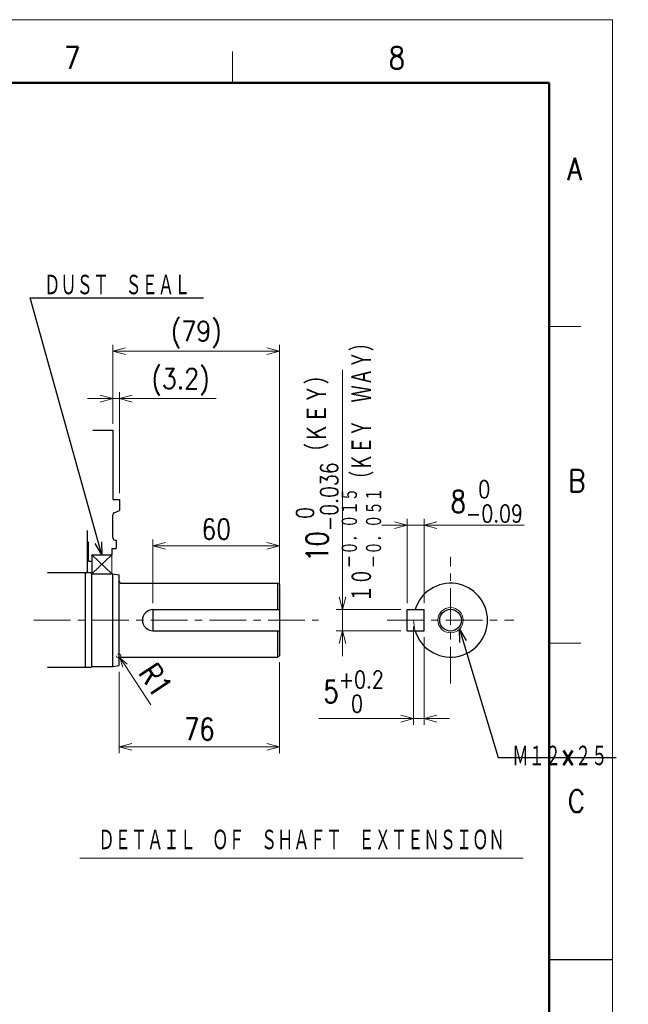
# Model space of a CAD drawing. Header units: millimetres. Extents: x 0 to 1300, y 0 to 891.
# Tile 124 of 124: x 979 to 1267, y 424 to 891. Entities that reach past the tile are written whole.
import ezdxf

# ---------------------------------------------------------------- set-up
doc = ezdxf.new("R2010")
doc.units = ezdxf.units.MM
doc.header["$LTSCALE"] = 0.54643
doc.linetypes.add('CENTER', pattern=[50.8, 31.75, -6.35, 6.35, -6.35])
doc.layers.add('NoLayerName_001', color=7, linetype='Continuous')
doc.styles.get("Standard").update_dxf_attribs({"font": 'txt', "bigfont": 'extfont2'})
doc.dimstyles.get("Standard").update_dxf_attribs({"dimtxt": 2.5, "dimasz": 2.5, "dimexe": 1, "dimexo": 1, "dimtad": 1, "dimdec": 3, "dimzin": 0, "dimdsep": 46, "dimtxsty": 'Standard', "dimcen": 2.5, "dimadec": 3, "dimazin": 0, "dimtfac": 0.75, "dimtdec": 3, "dimtmove": 0, "dimatfit": 3, "dimfxl": 1, "dimarcsym": 0})

# ---------------------------------------------------------------- blocks, each defined once
blk = doc.blocks.new('_OPEN30')
at = {"color": 0, "linetype": 'ByBlock', "lineweight": -2}
for p, q in [((-1, 0.267949), (0, 0)), ((0, 0), (-1, -0.267949)), ((0, 0), (-1, 0))]:
    blk.add_line(p, q, dxfattribs=at)
blk = doc.blocks.new('*D118')
at = {"layer": 'Defpoints', "color": 0}
for p in [(1102.25, 641.62), (1042.25, 611.37), (1102.25, 611.37)]:
    blk.add_point(p, dxfattribs=at)
at = {"layer": 'NoLayerName_001', "color": 0, "linetype": 'Continuous', "lineweight": 13}
for p, q in [((1042.25, 614.37), (1042.25, 644.62)), ((1102.25, 614.37), (1102.25, 644.62)), ((1048.25, 641.62), (1096.25, 641.62))]:
    blk.add_line(p, q, dxfattribs=at)
at = {"layer": 'NoLayerName_001', "color": 0, "lineweight": 13, "xscale": 6, "yscale": 6, "zscale": 6, "rotation": 180}
blk.add_blockref('_OPEN30', (1042.25, 641.62), dxfattribs=at)
at = {"layer": 'NoLayerName_001', "color": 0, "lineweight": 13, "xscale": 6, "yscale": 6, "zscale": 6}
blk.add_blockref('_OPEN30', (1102.25, 641.62), dxfattribs=at)
at = {"layer": 'NoLayerName_001', "color": 0, "lineweight": 13, "insert": (1072.25, 649.52), "char_height": 9.6, "attachment_point": 5}
blk.add_mtext('\\W0.8594;60', dxfattribs=at)
blk = doc.blocks.new('*D121')
at = {"layer": 'Defpoints', "color": 0}
for p in [(1026.45, 711.37), (1023.25, 696.37), (1026.45, 663.52)]:
    blk.add_point(p, dxfattribs=at)
at = {"layer": 'NoLayerName_001', "color": 0, "linetype": 'Continuous', "lineweight": 13}
for p, q in [((1023.25, 699.37), (1023.25, 714.37)), ((1026.45, 666.52), (1026.45, 714.37)), ((1017.25, 711.37), (1011.25, 711.37)), ((1023.25, 711.37), (1026.45, 711.37)), ((1026.45, 711.37), (1072.13, 711.37)), ((1032.45, 711.37), (1038.45, 711.37))]:
    blk.add_line(p, q, dxfattribs=at)
at = {"layer": 'NoLayerName_001', "color": 0, "lineweight": 13, "xscale": 6, "yscale": 6, "zscale": 6}
blk.add_blockref('_OPEN30', (1023.25, 711.37), dxfattribs=at)
at = {"layer": 'NoLayerName_001', "color": 0, "lineweight": 13, "xscale": 6, "yscale": 6, "zscale": 6, "rotation": 180}
blk.add_blockref('_OPEN30', (1026.45, 711.37), dxfattribs=at)
at = {"layer": 'NoLayerName_001', "color": 0, "lineweight": 13, "insert": (1055.29, 719.27), "char_height": 9.6, "attachment_point": 5}
blk.add_mtext('\\W0.8594;(3.2)', dxfattribs=at)
blk = doc.blocks.new('*D122')
at = {"layer": 'Defpoints', "color": 0}
for p in [(1102.25, 733.87), (1023.25, 696.37), (1102.25, 623.29)]:
    blk.add_point(p, dxfattribs=at)
at = {"layer": 'NoLayerName_001', "color": 0, "linetype": 'Continuous', "lineweight": 13}
for p, q in [((1023.25, 699.37), (1023.25, 736.87)), ((1029.25, 733.87), (1096.25, 733.87)), ((1102.25, 626.29), (1102.25, 736.87))]:
    blk.add_line(p, q, dxfattribs=at)
at = {"layer": 'NoLayerName_001', "color": 0, "lineweight": 13, "xscale": 6, "yscale": 6, "zscale": 6, "rotation": 180}
blk.add_blockref('_OPEN30', (1023.25, 733.87), dxfattribs=at)
at = {"layer": 'NoLayerName_001', "color": 0, "lineweight": 13, "xscale": 6, "yscale": 6, "zscale": 6}
blk.add_blockref('_OPEN30', (1102.25, 733.87), dxfattribs=at)
at = {"layer": 'NoLayerName_001', "color": 0, "lineweight": 13, "insert": (1062.75, 741.77), "char_height": 9.6, "attachment_point": 5}
blk.add_mtext('\\W0.8594;(79)', dxfattribs=at)
blk = doc.blocks.new('*D130')
at = {"layer": 'Defpoints', "color": 0}
for p in [(1102.25, 589.45), (1026.25, 584.87), (1102.25, 546.37)]:
    blk.add_point(p, dxfattribs=at)
at = {"layer": 'NoLayerName_001', "color": 0, "linetype": 'Continuous', "lineweight": 13}
for p, q in [((1102.25, 586.45), (1102.25, 543.37)), ((1026.25, 581.87), (1026.25, 543.37)), ((1032.25, 546.37), (1096.25, 546.37))]:
    blk.add_line(p, q, dxfattribs=at)
at = {"layer": 'NoLayerName_001', "color": 0, "lineweight": 13, "xscale": 6, "yscale": 6, "zscale": 6, "rotation": 180}
blk.add_blockref('_OPEN30', (1026.25, 546.37), dxfattribs=at)
at = {"layer": 'NoLayerName_001', "color": 0, "lineweight": 13, "xscale": 6, "yscale": 6, "zscale": 6}
blk.add_blockref('_OPEN30', (1102.25, 546.37), dxfattribs=at)
at = {"layer": 'NoLayerName_001', "color": 0, "lineweight": 13, "insert": (1064.25, 554.73), "char_height": 10.5, "attachment_point": 5}
blk.add_mtext('\\W0.8000;76', dxfattribs=at)
blk = doc.blocks.new('*D135')
at = {"layer": 'Defpoints', "color": 0}
for p in [(1170.75, 651.37), (1162.75, 611.37), (1170.75, 611.37)]:
    blk.add_point(p, dxfattribs=at)
at = {"layer": 'NoLayerName_001', "color": 0, "linetype": 'Continuous', "lineweight": 13}
for p, q in [((1162.75, 614.37), (1162.75, 654.37)), ((1170.75, 614.37), (1170.75, 654.37)), ((1156.75, 651.37), (1150.75, 651.37)), ((1162.75, 651.37), (1170.75, 651.37)), ((1170.75, 651.37), (1218.07, 651.37)), ((1176.75, 651.37), (1182.75, 651.37))]:
    blk.add_line(p, q, dxfattribs=at)
at = {"layer": 'NoLayerName_001', "color": 0, "lineweight": 13, "xscale": 6, "yscale": 6, "zscale": 6}
blk.add_blockref('_OPEN30', (1162.75, 651.37), dxfattribs=at)
at = {"layer": 'NoLayerName_001', "color": 0, "lineweight": 13, "xscale": 6, "yscale": 6, "zscale": 6, "rotation": 180}
blk.add_blockref('_OPEN30', (1170.75, 651.37), dxfattribs=at)
at = {"layer": 'NoLayerName_001', "color": 0, "lineweight": 13, "insert": (1200.41, 662.66), "char_height": 10.5, "attachment_point": 5}
blk.add_mtext('\\A1;\\W0.8000;8{\\H8.202600;\\S 0^ -0.09;}', dxfattribs=at)
blk = doc.blocks.new('*D137')
at = {"layer": 'Defpoints', "color": 0}
for p in [(1165.75, 606.37), (1170.75, 601.37), (1170.75, 559.7)]:
    blk.add_point(p, dxfattribs=at)
at = {"layer": 'NoLayerName_001', "color": 0, "linetype": 'Continuous', "lineweight": 13}
for p, q in [((1165.75, 603.37), (1165.75, 556.7)), ((1170.75, 598.37), (1170.75, 556.7)), ((1165.75, 559.7), (1120.9, 559.7)), ((1159.75, 559.7), (1153.75, 559.7)), ((1165.75, 559.7), (1170.75, 559.7)), ((1176.75, 559.7), (1182.75, 559.7))]:
    blk.add_line(p, q, dxfattribs=at)
at = {"layer": 'NoLayerName_001', "color": 0, "lineweight": 13, "xscale": 6, "yscale": 6, "zscale": 6}
blk.add_blockref('_OPEN30', (1165.75, 559.7), dxfattribs=at)
at = {"layer": 'NoLayerName_001', "color": 0, "lineweight": 13, "xscale": 6, "yscale": 6, "zscale": 6, "rotation": 180}
blk.add_blockref('_OPEN30', (1170.75, 559.7), dxfattribs=at)
at = {"layer": 'NoLayerName_001', "color": 0, "lineweight": 13, "insert": (1137.33, 572.49), "char_height": 10.5, "attachment_point": 5}
blk.add_mtext('\\A1;\\W0.8000;5{\\H8.202600;\\S+0.2^  0;}', dxfattribs=at)
blk = doc.blocks.new('*D138')
at = {"layer": 'Defpoints', "color": 0}
for p in [(1132, 611.37), (1162.75, 611.37), (1162.75, 601.37)]:
    blk.add_point(p, dxfattribs=at)
at = {"layer": 'NoLayerName_001', "color": 0, "linetype": 'Continuous', "lineweight": 13}
for p, q in [((1132, 611.37), (1132, 724.97)), ((1132, 617.37), (1132, 623.37)), ((1159.75, 611.37), (1129, 611.37)), ((1132, 601.37), (1132, 611.37)), ((1159.75, 601.37), (1129, 601.37)), ((1132, 595.37), (1132, 589.37))]:
    blk.add_line(p, q, dxfattribs=at)
at = {"layer": 'NoLayerName_001', "color": 0, "lineweight": 13, "xscale": 6, "yscale": 6, "zscale": 6}
for p, rotation in [((1132, 611.37), 270), ((1132, 601.37), 90)]:
    blk.add_blockref('_OPEN30', p, dxfattribs=dict(at, rotation=rotation))
at = {"layer": 'NoLayerName_001', "color": 0, "lineweight": 13, "insert": (1120.02, 680.76), "char_height": 10.5, "attachment_point": 5, "rotation": 90}
blk.add_mtext('\\A1;\\W0.8000;10{\\H8.202600;\\S 0^ -0.036;}（ＫＥＹ）    ', dxfattribs=at)
blk = doc.blocks.new('*D141')
at = {"layer": 'Defpoints', "color": 0}
for p in [(1025.99, 589.41), (1026.54, 588.58)]:
    blk.add_point(p, dxfattribs=at)
at = {"layer": 'NoLayerName_001', "color": 0, "linetype": 'Continuous', "lineweight": 13}
for p, q in [((1025.99, 589.41), (1026.54, 588.58)), ((1029.02, 584.82), (1041.3, 566.21))]:
    blk.add_line(p, q, dxfattribs=at)
blk.add_arc((1025.99, 589.41), 1, 180, 123.4181, dxfattribs=at)
at = {"layer": 'NoLayerName_001', "color": 0, "lineweight": 13, "xscale": 4.5, "yscale": 4.5, "zscale": 4.5, "rotation": 123.4189213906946}
blk.add_blockref('_OPEN30', (1026.54, 588.58), dxfattribs=at)
at = {"layer": 'NoLayerName_001', "color": 0, "lineweight": 13, "insert": (1043.52, 578.03), "char_height": 10.5, "attachment_point": 5, "rotation": 303.4189}
blk.add_mtext('\\W0.8000;R1', dxfattribs=at)
blk = doc.blocks.new('_NONE')

msp = doc.modelspace()

# ---------------------------------------------------------------- linework, layer by layer
at = {"layer": 'NoLayerName_001', "color": 7, "linetype": 'Continuous', "lineweight": 13}
for p in [(0, 891), (1260, 0)]:
    msp.add_line(p, (1260, 891), dxfattribs=at)
at = {"layer": 'NoLayerName_001', "color": 2, "linetype": 'Continuous', "lineweight": 13}
for p, q in [((1080, 861), (1080, 876)), ((1230, 745.5), (1245, 745.5)), ((1022.7521, 637.3696), (1013.2521, 628.3696)), ((1013.2521, 637.3696), (1022.7521, 628.3696)), ((1022.7521, 637.3696), (1022.7521, 628.3696)), ((1245, 595.5), (1230, 595.5)), ((1007.6381, 493.6336), (1217.6381, 493.6336))]:
    msp.add_line(p, q, dxfattribs=at)
at = {"layer": 'NoLayerName_001', "color": 7, "linetype": 'Continuous', "lineweight": 50}
for p, q in [((75, 861), (1230, 861)), ((1230, 861), (1230, 30))]:
    msp.add_line(p, q, dxfattribs=at)
at = {"layer": 'NoLayerName_001', "color": 7, "linetype": 'Continuous', "lineweight": 25}
for p, q in [((1013.6951, 696.3696), (1023.2521, 696.3696)), ((1023.2521, 696.3696), (1023.2521, 663.5196)), ((1023.2521, 663.5196), (1026.4521, 663.5196)), ((1026.4521, 663.5196), (1026.4521, 658.3696)), ((1023.8533, 657.2397), (1026.4521, 658.3696)), ((1023.2521, 645.3696), (1023.2521, 656.3226)), ((1011.2521, 628.8696), (1011.2521, 648.8696)), ((1024.2521, 644.3696), (1024.7521, 644.3696)), ((1024.7521, 644.3696), (1024.7521, 640.3696)), ((1011.7521, 643.3696), (1011.2521, 643.3696)), ((1011.7521, 634.3696), (1011.7521, 643.3696)), ((1022.7521, 640.3696), (1022.7521, 637.3696)), ((1022.7521, 640.3696), (1024.7521, 640.3696)), ((1013.2521, 637.3696), (1022.7521, 637.3696)), ((1013.2521, 637.3696), (1013.2521, 628.3696)), ((1011.7521, 634.3696), (1013.2521, 634.3696)), ((1012.7521, 628.8696), (992.2521, 628.8696)), ((1010.2521, 583.8696), (1010.2521, 628.8696)), ((1013.2521, 628.3696), (1012.7521, 628.8696)), ((1013.2521, 584.3696), (1013.2521, 628.3696)), ((1013.2521, 628.3696), (1023.2521, 628.3696)), ((1023.2521, 628.3696), (1026.2521, 627.8696)), ((1023.2521, 584.3696), (1023.2521, 628.3696)), ((1026.2521, 584.8696), (1026.2521, 627.8696)), ((1027.2521, 623.8696), (1101.2521, 623.8696)), ((1102.2521, 623.2922), (1101.2521, 623.8696)), ((1101.2521, 623.8696), (1101.2521, 611.3696)), ((1102.2521, 623.2922), (1102.2521, 589.4469)), ((1042.2521, 611.3696), (1042.2521, 601.3696)), ((1042.2521, 611.3696), (1102.2521, 611.3696)), ((1162.7521, 601.3696), (1162.7521, 611.3696)), ((1162.7521, 611.3696), (1170.7521, 611.3696)), ((1170.7521, 601.3696), (1170.7521, 611.3696)), ((1042.2521, 601.3696), (1102.2521, 601.3696)), ((1101.2521, 601.3696), (1101.2521, 588.8696)), ((1162.7521, 601.3696), (1170.7521, 601.3696)), ((1027.2521, 588.8696), (1101.2521, 588.8696)), ((1102.2521, 589.4469), (1101.2521, 588.8696)), ((1012.7521, 583.8696), (992.2521, 583.8696)), ((1012.7521, 583.8696), (1013.2521, 584.3696)), ((1013.2521, 584.3696), (1023.2521, 584.3696)), ((1023.2521, 584.3696), (1026.2521, 584.8696)), ((1230, 445.5), (1260, 445.5))]:
    msp.add_line(p, q, dxfattribs=at)
at = {"layer": 'NoLayerName_001', "color": 4, "linetype": 'CENTER', "lineweight": 13}
for p, q in [((1183.2521, 576.3696), (1183.2521, 636.3696)), ((985.7521, 606.3696), (1120.7521, 606.3696)), ((1153.2521, 606.3696), (1213.2521, 606.3696))]:
    msp.add_line(p, q, dxfattribs=at)
at = {"layer": 'NoLayerName_001', "color": 4, "linetype": 'Continuous', "lineweight": 13}
msp.add_circle((1183.2521, 606.3696), 6, dxfattribs=at)
at = {"layer": 'NoLayerName_001', "color": 7, "linetype": 'Continuous', "lineweight": 25}
msp.add_circle((1183.2521, 606.3696), 5.15, dxfattribs=at)
for centre, radius, start, end in [((1024.2521, 656.3226), 1, 113.498566, 180), ((1024.2521, 645.3696), 1, 180, 270), ((1027.2521, 624.8696), 1, 180, 270), ((1183.2521, 606.3696), 17.5, 196.60155, 163.39845), ((1042.2521, 606.3696), 5, 90, 270), ((1027.2521, 587.8696), 1, 90, 180)]:
    msp.add_arc(centre, radius, start, end, dxfattribs=at)
at = {"layer": 'NoLayerName_001', "color": 4, "linetype": 'Continuous', "lineweight": 13}
msp.add_arc((1183.2521, 606.3696), 17.5, 180, 196.60155, dxfattribs=at)

# ---------------------------------------------------------------- texts
at = {"layer": 'NoLayerName_001', "color": 2, "lineweight": 13, "char_height": 10.5}
for s, insert, attachment_point in [('\\A1;\\W0.8600;7', (1000.1805, 867.694), 7), ('\\A1;\\W0.8600;8', (1153.8958, 867.694), 7), ('\\A1;\\W0.8600;A', (1238.5673, 814.993), 7), ('\\A1;\\W0.8600;B', (1239.0497, 667.1685), 7), ('\\A1;\\W0.8600;C', (1238.8108, 515.3768), 7), ('\\A1;\\W0.6667;ＤＥＴＡＩＬ\u3000ＯＦ\u3000ＳＨＡＦＴ\u3000ＥＸＴＥＮＳＩＯＮ', (1112.6381, 502.0452), 5)]:
    msp.add_mtext(s, dxfattribs=dict(at, insert=insert, attachment_point=attachment_point))
at = {"layer": 'NoLayerName_001', "color": 3, "linetype": 'Continuous', "lineweight": 13, "char_height": 10.5, "line_spacing_factor": 0.6}
for s, insert, attachment_point in [('\\A1;\\W0.6667;ＤＵＳＴ\u3000ＳＥＡＬ', (990.6745, 759.8464), 7), ('\\A1;\\W0.6667;Ｍ１２×２５', (1212.5021, 541.8696), 4)]:
    msp.add_mtext(s, dxfattribs=dict(at, insert=insert, attachment_point=attachment_point))
at = {"layer": 'NoLayerName_001', "color": 3, "lineweight": 13, "insert": (1151.1552, 614.8698), "char_height": 10.5, "attachment_point": 7, "rotation": 90.000003}
msp.add_mtext('\\A1;\\W0.7016;１０{\\A1;\\H0.781x;\\S－０．０１５^ －０．０５１;}（ＫＥＹ\u3000ＷＡＹ）', dxfattribs=at)

# ---------------------------------------------------------------- dimensions: what is measured, and where the dimension line sits
at = {"layer": 'NoLayerName_001', "color": 3, "linetype": 'Continuous', "lineweight": 13}
for base, p1, p2, text, override, picture, middle in [((1102.2521, 733.8696), (1023.2521, 696.3696), (1102.2521, 623.2922), '\\W0.8594;<>', {"dimtxt": 9.6, "dimasz": 6, "dimexe": 3, "dimexo": 3, "dimgap": 3, "dimdec": 0, "dimzin": 8, "dimpost": '(<>)', "dimblk": 'OPEN30', "dimclrd": 0, "dimclre": 0, "dimclrt": 0, "dimtp": 0, "dimtm": 0, "dimlwd": 13, "dimlwe": 13}, '*D122', (1062.7521, 733.8696)), ((1026.4521, 711.3696), (1023.2521, 696.3696), (1026.4521, 663.5196), '\\W0.8594;<>', {"dimtxt": 9.6, "dimasz": 6, "dimexe": 3, "dimexo": 3, "dimgap": 3, "dimdec": 1, "dimzin": 8, "dimpost": '(<>)', "dimblk": 'OPEN30', "dimclrd": 0, "dimclre": 0, "dimclrt": 0, "dimtp": 0, "dimtm": 0, "dimlwd": 13, "dimlwe": 13}, '*D121', (1055.2918, 711.3696)), ((1170.7521, 651.3696), (1162.7521, 611.3696), (1170.7521, 611.3696), '\\W0.8000;<>', {"dimtxt": 10.5, "dimasz": 6, "dimexe": 3, "dimexo": 3, "dimgap": 1.5, "dimdec": 0, "dimzin": 8, "dimblk": 'OPEN30', "dimclrd": 0, "dimclre": 0, "dimclrt": 0, "dimtol": 1, "dimtp": 0, "dimtm": 0.09, "dimtfac": 0.7812, "dimtolj": 1, "dimlwd": 13, "dimlwe": 13}, '*D135', (1200.4125, 651.3696)), ((1102.2521, 641.6167), (1042.2521, 611.3696), (1102.2521, 611.3696), '\\W0.8594;<>', {"dimtxt": 9.6, "dimasz": 6, "dimexe": 3, "dimexo": 3, "dimgap": 3, "dimdec": 0, "dimzin": 8, "dimblk": 'OPEN30', "dimclrd": 0, "dimclre": 0, "dimclrt": 0, "dimtp": 0, "dimtm": 0, "dimlwd": 13, "dimlwe": 13}, '*D118', (1072.2521, 641.6167)), ((1170.7521, 559.7001), (1165.7521, 606.3696), (1170.7521, 601.3696), '\\W0.8000;<>', {"dimtxt": 10.5, "dimasz": 6, "dimexe": 3, "dimexo": 3, "dimgap": 3, "dimdec": 0, "dimzin": 8, "dimblk": 'OPEN30', "dimclrd": 0, "dimclre": 0, "dimclrt": 0, "dimtol": 1, "dimtp": 0.2, "dimtm": 0, "dimtfac": 0.7812, "dimtdec": 1, "dimtolj": 1, "dimlwd": 13, "dimlwe": 13}, '*D137', (1137.328, 559.7001)), ((1102.2521, 546.3696), (1026.2521, 584.8696), (1102.2521, 589.4469), '\\W0.8000;<>', {"dimtxt": 10.5, "dimasz": 6, "dimexe": 3, "dimexo": 3, "dimgap": 3, "dimdec": 0, "dimzin": 8, "dimblk": 'OPEN30', "dimclrd": 0, "dimclre": 0, "dimclrt": 0, "dimtp": 0, "dimtm": 0, "dimlwd": 13, "dimlwe": 13}, '*D130', (1064.2521, 546.3696))]:
    dim = msp.add_linear_dim(base=base, p1=p1, p2=p2, text=text, dimstyle='Standard', override=override, dxfattribs=at)
    dim.commit()
    dim.dimension.update_dxf_attribs({"geometry": picture, "text_midpoint": middle, "dimtype": 160})
dim = msp.add_linear_dim(base=(1132.0021, 611.3696), p1=(1162.7521, 601.3696), p2=(1162.7521, 611.3696), angle=90, text='\\W0.8000;<>', dimstyle='Standard', override={"dimtxt": 10.5, "dimasz": 6, "dimexe": 3, "dimexo": 3, "dimgap": 1.499999, "dimdec": 0, "dimzin": 8, "dimpost": '<>（ＫＥＹ）    ', "dimblk": 'OPEN30', "dimclrd": 0, "dimclre": 0, "dimclrt": 0, "dimtol": 1, "dimtp": 0, "dimtm": 0.036, "dimtfac": 0.7812, "dimtolj": 1, "dimlwd": 13, "dimlwe": 13}, dxfattribs=at)
dim.commit()
dim.dimension.update_dxf_attribs({"geometry": '*D138', "text_midpoint": (1132.0021, 680.7558), "dimtype": 160})
dim = msp.add_radius_dim(center=(1025.9942, 589.4113), mpoint=(1026.545, 588.5767), text='\\W0.8000;<>', dimstyle='Standard', override={"dimtxt": 10.5, "dimasz": 4.5, "dimexe": 3, "dimexo": 3, "dimgap": 3, "dimzin": 8, "dimblk1": 'NONE', "dimblk2": 'OPEN30', "dimsah": 1, "dimcen": 0, "dimclrd": 0, "dimclre": 0, "dimclrt": 0, "dimtp": 0, "dimtm": 0, "dimlwd": 13, "dimlwe": 13}, dxfattribs=at)
dim.commit()
dim.dimension.update_dxf_attribs({"geometry": '*D141', "text_midpoint": (1036.5412, 573.4275), "dimtype": 164})

# ---------------------------------------------------------------- leaders
at = {"layer": 'NoLayerName_001', "color": 3, "linetype": 'Continuous', "lineweight": 13, "annotation_type": 0, "has_hookline": 1, "hookline_direction": 0}
for points, text_width in [([(1018.0021, 637.3696), (984.0495, 759.2214), (990.0495, 759.2214)], 75.4848), ([(1187.4146, 602.0483), (1205.8771, 541.2446), (1211.8771, 541.2446)], 49.2545)]:
    msp.add_leader(points, dimstyle='Standard', override={"dimtxt": 10.5, "dimasz": 6, "dimldrblk": 'OPEN30'}, dxfattribs=dict(at, text_width=text_width))

doc.saveas('drawing.dxf')
